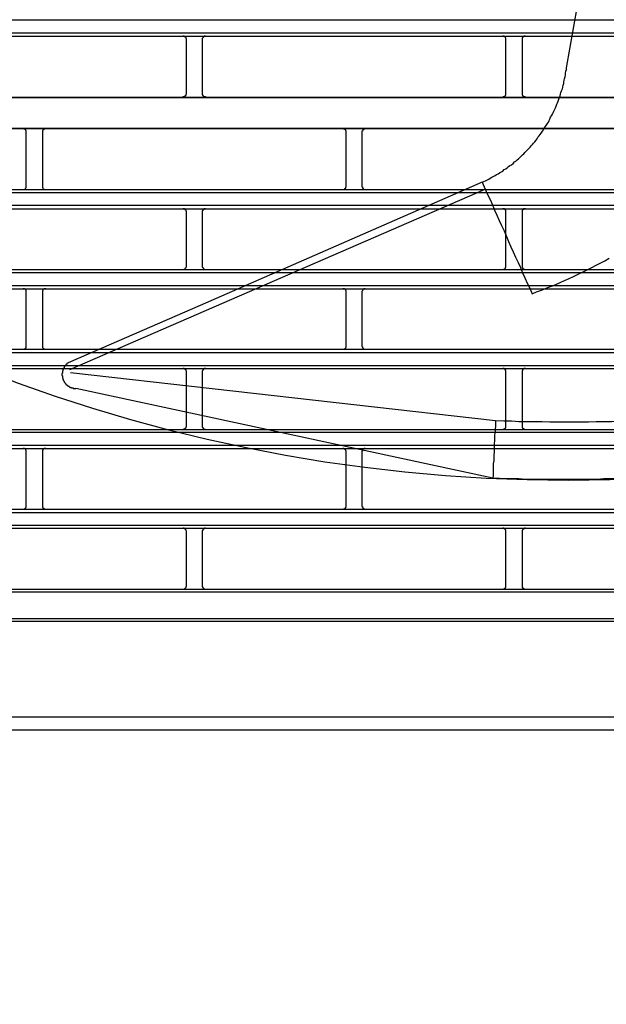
# Model space of a CAD drawing. Header units: millimetres. Extents: x 39871 to 53385, y 51832 to 57813.
# Tile 52 of 88: x 48523 to 48560, y 52623 to 52684. Entities that reach past the tile are written whole.
import ezdxf
from ezdxf import colors
from ezdxf.entities.mleader import LeaderData, LeaderLine
from ezdxf.math import Vec2, Vec3

# ---------------------------------------------------------------- set-up
doc = ezdxf.new("R2010")
doc.units = ezdxf.units.MM
doc.layers.add('AQUAREA', color=7, linetype='Continuous')
doc.layers.add('IS_KAN_OPIS', color=7, linetype='Continuous', lineweight=30)
doc.styles.add('ARIAL', font='ARIALN.TTF')

# ---------------------------------------------------------------- blocks, each defined once
blk = doc.blocks.new('SPLIT')
at = {"layer": 'AQUAREA'}
for points in [[(24601.26, -823.48), (24603.57, -810.6)], [(24308.59, -816.06), (24877.69, -816.06)], [(24308.59, -818.09), (24877.69, -818.09)], [(24308.59, -818.58), (24877.69, -818.58)], [(24542.32, -819.07), (24542.32, -819.07), (24542.32, -819), (24542.25, -818.93), (24542.25, -818.86), (24542.25, -818.79), (24542.18, -818.79), (24542.18, -818.72), (24542.1, -818.72), (24542.1, -818.65), (24542.04, -818.65), (24541.97, -818.58), (24541.9, -818.58), (24541.83, -818.58)], [(24545.25, -818.58), (24545.25, -818.58), (24545.19, -818.58), (24545.12, -818.58), (24545.05, -818.58), (24545.05, -818.65), (24544.98, -818.65), (24544.98, -818.72), (24544.9, -818.72), (24544.9, -818.79), (24544.84, -818.79), (24544.84, -818.86), (24544.77, -818.93), (24544.77, -819), (24544.77, -819.07)], [(24591.88, -819.07), (24591.88, -819.07), (24591.88, -819), (24591.88, -818.93), (24591.88, -818.86), (24591.8, -818.86), (24591.8, -818.79), (24591.8, -818.72), (24591.74, -818.72), (24591.74, -818.65), (24591.67, -818.65), (24591.6, -818.65), (24591.6, -818.58), (24591.53, -818.58), (24591.45, -818.58), (24591.39, -818.58)], [(24594.89, -818.58), (24594.89, -818.58), (24594.82, -818.58), (24594.75, -818.58), (24594.68, -818.58), (24594.68, -818.65), (24594.6, -818.65), (24594.54, -818.65), (24594.54, -818.72), (24594.47, -818.72), (24594.47, -818.79), (24594.47, -818.86), (24594.4, -818.86), (24594.4, -818.93), (24594.4, -819), (24594.4, -819.07)], [(24595.94, -858.55), (24596.64, -858.27), (24597.41, -857.99), (24598.11, -857.71), (24598.81, -857.43), (24599.51, -857.15), (24600.28, -856.8), (24600.98, -856.52), (24601.68, -856.17), (24602.38, -855.89), (24603.08, -855.54), (24603.78, -855.19), (24604.48, -854.84), (24605.18, -854.49), (24605.88, -854.14), (24606.51, -853.79), (24607.21, -853.44), (24607.91, -853.02)], [(24542.32, -827.47), (24542.32, -819.07)], [(24544.77, -819.07), (24544.77, -827.47)], [(24591.88, -827.47), (24591.88, -819.07)], [(24594.4, -819.07), (24594.4, -827.47)], [(24588.17, -841.26), (24588.45, -841.12), (24588.73, -841.05), (24588.94, -840.91), (24589.22, -840.77), (24589.43, -840.63), (24589.7, -840.49), (24589.92, -840.35), (24590.2, -840.21), (24590.4, -840.07), (24590.69, -839.93), (24590.9, -839.79), (24591.18, -839.65), (24591.39, -839.51), (24591.6, -839.3), (24591.88, -839.16), (24592.09, -839.02), (24592.3, -838.81), (24592.5, -838.67), (24592.72, -838.53), (24593, -838.32), (24593.2, -838.11), (24593.42, -837.97), (24593.63, -837.76), (24593.84, -837.62), (24594.05, -837.41), (24594.25, -837.2), (24594.47, -836.99), (24594.68, -836.85), (24594.82, -836.64), (24595.03, -836.43), (24595.24, -836.22), (24595.45, -836.01), (24595.66, -835.8), (24595.8, -835.59), (24596.01, -835.38), (24596.15, -835.17), (24596.36, -834.96), (24596.57, -834.75), (24596.71, -834.54), (24596.85, -834.26), (24597.06, -834.05), (24597.2, -833.84), (24597.34, -833.63), (24597.55, -833.35), (24597.69, -833.14), (24597.83, -832.93), (24597.97, -832.65), (24598.11, -832.44), (24598.32, -832.16), (24598.46, -831.95), (24598.6, -831.67), (24598.67, -831.46), (24598.81, -831.18), (24598.95, -830.97), (24599.09, -830.69), (24599.23, -830.48), (24599.3, -830.2), (24599.44, -829.92), (24599.58, -829.71), (24599.65, -829.43), (24599.79, -829.15), (24599.86, -828.94), (24600, -828.66), (24600.07, -828.38), (24600.21, -828.1), (24600.28, -827.82), (24600.35, -827.61), (24600.42, -827.33), (24600.49, -827.05), (24600.63, -826.77), (24600.7, -826.49), (24600.77, -826.21), (24600.84, -825.93), (24600.84, -825.65), (24600.91, -825.44), (24600.98, -825.16), (24601.05, -824.88), (24601.12, -824.6), (24601.12, -824.32), (24601.19, -824.04), (24601.26, -823.76), (24601.26, -823.48)], [(24308.59, -828.03), (24877.69, -828.03)], [(24308.59, -828.1), (24877.69, -828.1)], [(24541.83, -828.03), (24541.83, -828.03), (24541.83, -827.96), (24541.9, -827.96), (24541.97, -827.96), (24542.04, -827.96), (24542.04, -827.89), (24542.1, -827.89), (24542.18, -827.82), (24542.18, -827.75), (24542.25, -827.75), (24542.25, -827.68), (24542.25, -827.61), (24542.32, -827.61), (24542.32, -827.54), (24542.32, -827.47)], [(24544.77, -827.47), (24544.77, -827.54), (24544.77, -827.61), (24544.77, -827.68), (24544.84, -827.68), (24544.84, -827.75), (24544.84, -827.82), (24544.9, -827.82), (24544.9, -827.89), (24544.98, -827.89), (24545.05, -827.96), (24545.12, -827.96), (24545.19, -827.96), (24545.25, -827.96), (24545.25, -828.03)], [(24591.39, -828.03), (24591.39, -828.03), (24591.45, -827.96), (24591.53, -827.96), (24591.6, -827.96), (24591.67, -827.96), (24591.67, -827.89), (24591.74, -827.89), (24591.74, -827.82), (24591.8, -827.82), (24591.8, -827.75), (24591.88, -827.75), (24591.88, -827.68), (24591.88, -827.61), (24591.88, -827.54), (24591.88, -827.47)], [(24594.4, -827.47), (24594.4, -827.54), (24594.4, -827.61), (24594.4, -827.68), (24594.4, -827.75), (24594.47, -827.75), (24594.47, -827.82), (24594.54, -827.82), (24594.54, -827.89), (24594.6, -827.89), (24594.6, -827.96), (24594.68, -827.96), (24594.75, -827.96), (24594.82, -827.96), (24594.89, -828.03)], [(24308.59, -832.86), (24877.69, -832.86)], [(24308.59, -832.93), (24877.69, -832.93)], [(24517.47, -833.42), (24517.47, -833.42), (24517.47, -833.35), (24517.47, -833.28), (24517.47, -833.21), (24517.4, -833.21), (24517.4, -833.14), (24517.33, -833.14), (24517.33, -833.07), (24517.25, -833.07), (24517.25, -833), (24517.19, -833), (24517.12, -833), (24517.05, -832.93), (24516.98, -832.93)], [(24517.47, -841.89), (24517.47, -833.42)], [(24520.48, -832.93), (24520.48, -832.93), (24520.4, -832.93), (24520.34, -833), (24520.27, -833), (24520.2, -833), (24520.2, -833.07), (24520.13, -833.07), (24520.13, -833.14), (24520.05, -833.14), (24520.05, -833.21), (24519.99, -833.21), (24519.99, -833.28), (24519.99, -833.35), (24519.99, -833.42)], [(24519.99, -833.42), (24519.99, -841.89)], [(24567.1, -833.42), (24567.1, -833.42), (24567.1, -833.35), (24567.1, -833.28), (24567.03, -833.28), (24567.03, -833.21), (24567.03, -833.14), (24566.95, -833.14), (24566.95, -833.07), (24566.89, -833.07), (24566.89, -833), (24566.82, -833), (24566.75, -833), (24566.68, -833), (24566.68, -832.93), (24566.6, -832.93)], [(24567.1, -841.89), (24567.1, -833.42)], [(24570.04, -832.93), (24570.04, -832.93), (24569.97, -832.93), (24569.97, -833), (24569.9, -833), (24569.83, -833), (24569.83, -833.07), (24569.75, -833.07), (24569.69, -833.07), (24569.69, -833.14), (24569.69, -833.21), (24569.62, -833.21), (24569.62, -833.28), (24569.62, -833.35), (24569.55, -833.35), (24569.55, -833.42)], [(24569.55, -833.42), (24569.55, -841.89)], [(24588.17, -841.26), (24544.42, -860.37)], [(24588.17, -841.26), (24588.65, -842.31)], [(24308.59, -842.38), (24877.69, -842.38)], [(24308.59, -842.87), (24877.69, -842.87)], [(24516.98, -842.38), (24516.98, -842.38), (24517.05, -842.38), (24517.12, -842.38), (24517.19, -842.38), (24517.19, -842.31), (24517.25, -842.31), (24517.33, -842.31), (24517.33, -842.24), (24517.4, -842.24), (24517.4, -842.17), (24517.4, -842.1), (24517.47, -842.1), (24517.47, -842.03), (24517.47, -841.96), (24517.47, -841.89)], [(24519.99, -841.89), (24519.99, -841.89), (24519.99, -841.96), (24519.99, -842.03), (24519.99, -842.1), (24520.05, -842.1), (24520.05, -842.17), (24520.05, -842.24), (24520.13, -842.24), (24520.2, -842.31), (24520.27, -842.31), (24520.27, -842.38), (24520.34, -842.38), (24520.4, -842.38), (24520.48, -842.38)], [(24524.25, -870.31), (24588.65, -842.31)], [(24566.6, -842.38), (24566.6, -842.38), (24566.68, -842.38), (24566.75, -842.38), (24566.82, -842.38), (24566.82, -842.31), (24566.89, -842.31), (24566.89, -842.24), (24566.95, -842.24), (24566.95, -842.17), (24567.03, -842.17), (24567.03, -842.1), (24567.03, -842.03), (24567.1, -842.03), (24567.1, -841.96), (24567.1, -841.89)], [(24569.55, -841.89), (24569.55, -841.89), (24569.55, -841.96), (24569.62, -841.96), (24569.62, -842.03), (24569.62, -842.1), (24569.62, -842.17), (24569.69, -842.17), (24569.69, -842.24), (24569.75, -842.24), (24569.75, -842.31), (24569.83, -842.31), (24569.9, -842.31), (24569.9, -842.38), (24569.97, -842.38), (24570.04, -842.38)], [(24588.65, -842.31), (24589, -843.15), (24589.43, -843.92), (24589.78, -844.76), (24590.13, -845.6), (24590.48, -846.37), (24590.83, -847.21), (24591.18, -847.98), (24591.6, -848.82), (24591.95, -849.66), (24592.3, -850.43), (24592.65, -851.27), (24593, -852.04), (24593.35, -852.88), (24593.77, -853.72), (24594.12, -854.49), (24594.47, -855.33), (24594.82, -856.1), (24595.17, -856.94), (24595.59, -857.71), (24595.94, -858.55)], [(24308.59, -844.83), (24877.69, -844.83)], [(24308.59, -845.39), (24877.69, -845.39)], [(24542.32, -845.88), (24542.32, -845.81), (24542.32, -845.74), (24542.25, -845.74), (24542.25, -845.67), (24542.25, -845.6), (24542.18, -845.6), (24542.18, -845.53), (24542.1, -845.53), (24542.1, -845.46), (24542.04, -845.46), (24542.04, -845.39), (24541.97, -845.39), (24541.9, -845.39), (24541.83, -845.39)], [(24542.32, -854.28), (24542.32, -845.88)], [(24545.25, -845.39), (24545.25, -845.39), (24545.19, -845.39), (24545.12, -845.39), (24545.05, -845.39), (24545.05, -845.46), (24544.98, -845.46), (24544.9, -845.46), (24544.9, -845.53), (24544.84, -845.53), (24544.84, -845.6), (24544.84, -845.67), (24544.77, -845.67), (24544.77, -845.74), (24544.77, -845.81), (24544.77, -845.88)], [(24544.77, -845.88), (24544.77, -854.28)], [(24591.88, -845.88), (24591.88, -845.81), (24591.88, -845.74), (24591.88, -845.67), (24591.88, -845.6), (24591.8, -845.6), (24591.8, -845.53), (24591.74, -845.53), (24591.74, -845.46), (24591.67, -845.46), (24591.67, -845.39), (24591.6, -845.39), (24591.53, -845.39), (24591.45, -845.39), (24591.39, -845.39)], [(24591.88, -854.28), (24591.88, -845.88)], [(24594.89, -845.39), (24594.89, -845.39), (24594.82, -845.39), (24594.75, -845.39), (24594.68, -845.39), (24594.6, -845.39), (24594.6, -845.46), (24594.54, -845.46), (24594.54, -845.53), (24594.47, -845.53), (24594.47, -845.6), (24594.4, -845.6), (24594.4, -845.67), (24594.4, -845.74), (24594.4, -845.81), (24594.4, -845.88)], [(24594.4, -845.88), (24594.4, -854.28)], [(24308.59, -854.77), (24877.69, -854.77)], [(24308.59, -855.26), (24877.69, -855.26)], [(24541.83, -854.77), (24541.83, -854.77), (24541.9, -854.77), (24541.97, -854.77), (24542.04, -854.77), (24542.04, -854.7), (24542.1, -854.7), (24542.1, -854.63), (24542.18, -854.63), (24542.18, -854.56), (24542.25, -854.56), (24542.25, -854.49), (24542.25, -854.42), (24542.32, -854.35), (24542.32, -854.28)], [(24544.77, -854.28), (24544.77, -854.28), (24544.77, -854.35), (24544.77, -854.42), (24544.84, -854.49), (24544.84, -854.56), (24544.9, -854.56), (24544.9, -854.63), (24544.98, -854.63), (24544.98, -854.7), (24545.05, -854.7), (24545.05, -854.77), (24545.12, -854.77), (24545.19, -854.77), (24545.25, -854.77)], [(24591.39, -854.77), (24591.39, -854.77), (24591.45, -854.77), (24591.53, -854.77), (24591.6, -854.77), (24591.6, -854.7), (24591.67, -854.7), (24591.74, -854.7), (24591.74, -854.63), (24591.8, -854.63), (24591.8, -854.56), (24591.8, -854.49), (24591.88, -854.49), (24591.88, -854.42), (24591.88, -854.35), (24591.88, -854.28)], [(24594.4, -854.28), (24594.4, -854.28), (24594.4, -854.35), (24594.4, -854.42), (24594.4, -854.49), (24594.47, -854.49), (24594.47, -854.56), (24594.47, -854.63), (24594.54, -854.63), (24594.54, -854.7), (24594.6, -854.7), (24594.68, -854.7), (24594.68, -854.77), (24594.75, -854.77), (24594.82, -854.77), (24594.89, -854.77)], [(24308.59, -857.29), (24877.69, -857.29)], [(24308.59, -857.78), (24877.69, -857.78)], [(24517.47, -858.27), (24517.47, -858.27), (24517.47, -858.2), (24517.47, -858.13), (24517.47, -858.06), (24517.4, -857.99), (24517.4, -857.92), (24517.33, -857.92), (24517.33, -857.85), (24517.25, -857.85), (24517.19, -857.85), (24517.19, -857.78), (24517.12, -857.78), (24517.05, -857.78), (24516.98, -857.78)], [(24517.47, -866.67), (24517.47, -858.27)], [(24520.48, -857.78), (24520.48, -857.78), (24520.4, -857.78), (24520.34, -857.78), (24520.27, -857.78), (24520.27, -857.85), (24520.2, -857.85), (24520.13, -857.85), (24520.13, -857.92), (24520.05, -857.92), (24520.05, -857.99), (24520.05, -858.06), (24519.99, -858.06), (24519.99, -858.13), (24519.99, -858.2), (24519.99, -858.27)], [(24519.99, -858.27), (24519.99, -866.67)], [(24567.1, -858.27), (24567.1, -858.27), (24567.1, -858.2), (24567.1, -858.13), (24567.1, -858.06), (24567.03, -858.06), (24567.03, -857.99), (24567.03, -857.92), (24566.95, -857.92), (24566.89, -857.85), (24566.82, -857.85), (24566.82, -857.78), (24566.75, -857.78), (24566.68, -857.78), (24566.6, -857.78)], [(24567.1, -866.67), (24567.1, -858.27)], [(24570.04, -857.78), (24570.04, -857.78), (24569.97, -857.78), (24569.9, -857.78), (24569.83, -857.78), (24569.83, -857.85), (24569.75, -857.85), (24569.75, -857.92), (24569.69, -857.92), (24569.69, -857.99), (24569.62, -857.99), (24569.62, -858.06), (24569.62, -858.13), (24569.55, -858.2), (24569.55, -858.27)], [(24569.55, -858.27), (24569.55, -866.67)], [(24544.42, -860.37), (24523.98, -869.26)], [(24308.59, -867.16), (24877.69, -867.16)], [(24308.59, -867.65), (24877.69, -867.65)], [(24516.98, -867.16), (24516.98, -867.16), (24517.05, -867.16), (24517.12, -867.16), (24517.19, -867.16), (24517.25, -867.09), (24517.33, -867.09), (24517.33, -867.02), (24517.4, -867.02), (24517.4, -866.95), (24517.47, -866.95), (24517.47, -866.88), (24517.47, -866.81), (24517.47, -866.74), (24517.47, -866.67)], [(24519.99, -866.67), (24519.99, -866.67), (24519.99, -866.74), (24519.99, -866.81), (24519.99, -866.88), (24520.05, -866.95), (24520.05, -867.02), (24520.13, -867.02), (24520.13, -867.09), (24520.2, -867.09), (24520.27, -867.16), (24520.34, -867.16), (24520.4, -867.16), (24520.48, -867.16)], [(24566.6, -867.16), (24566.6, -867.16), (24566.68, -867.16), (24566.75, -867.16), (24566.82, -867.16), (24566.82, -867.09), (24566.89, -867.09), (24566.95, -867.09), (24566.95, -867.02), (24567.03, -867.02), (24567.03, -866.95), (24567.03, -866.88), (24567.1, -866.88), (24567.1, -866.81), (24567.1, -866.74), (24567.1, -866.67)], [(24569.55, -866.67), (24569.55, -866.67), (24569.55, -866.74), (24569.62, -866.81), (24569.62, -866.88), (24569.62, -866.95), (24569.69, -866.95), (24569.69, -867.02), (24569.75, -867.02), (24569.75, -867.09), (24569.83, -867.09), (24569.83, -867.16), (24569.9, -867.16), (24569.97, -867.16), (24570.04, -867.16)], [(24523.98, -869.26), (24523.9, -869.33), (24523.84, -869.33), (24523.84, -869.4), (24523.77, -869.4), (24523.77, -869.47), (24523.7, -869.47), (24523.7, -869.54), (24523.63, -869.54), (24523.63, -869.61), (24523.55, -869.68), (24523.55, -869.75), (24523.49, -869.75), (24523.49, -869.82), (24523.42, -869.82), (24523.42, -869.89), (24523.35, -869.96), (24523.35, -870.03), (24523.28, -870.03), (24523.28, -870.1), (24523.28, -870.17), (24523.2, -870.17), (24523.2, -870.24), (24523.2, -870.31), (24523.14, -870.38), (24523.14, -870.45), (24523.14, -870.52), (24523.07, -870.52), (24523.07, -870.59)], [(24523.98, -869.26), (24523.98, -869.26)], [(24308.59, -869.68), (24877.69, -869.68)], [(24308.59, -870.17), (24877.69, -870.17)], [(24523.07, -870.59), (24523.07, -870.59), (24523.07, -870.66), (24523.07, -870.73), (24523.07, -870.8), (24523.07, -870.87), (24523, -870.94), (24523, -871.01), (24523, -871.08), (24523, -871.15), (24523, -871.22), (24523.07, -871.29), (24523.07, -871.36), (24523.07, -871.43), (24523.07, -871.5), (24523.07, -871.57), (24523.07, -871.64), (24523.14, -871.64), (24523.14, -871.71), (24523.14, -871.78), (24523.14, -871.85), (24523.2, -871.85), (24523.2, -871.92), (24523.2, -871.99), (24523.28, -872.06), (24523.28, -872.13), (24523.35, -872.2), (24523.35, -872.27), (24523.42, -872.27), (24523.42, -872.34), (24523.49, -872.41), (24523.49, -872.48), (24523.55, -872.48), (24523.55, -872.55), (24523.63, -872.55), (24523.63, -872.62), (24523.7, -872.62), (24523.7, -872.69), (24523.77, -872.69), (24523.77, -872.76), (24523.84, -872.76), (24523.84, -872.83), (24523.9, -872.83), (24523.98, -872.9), (24524.05, -872.9), (24524.12, -872.97), (24524.19, -873.04), (24524.25, -873.04), (24524.33, -873.04), (24524.33, -873.11), (24524.4, -873.11), (24524.47, -873.11), (24524.47, -873.18), (24524.54, -873.18), (24524.6, -873.18), (24524.68, -873.18), (24524.75, -873.18), (24524.75, -873.25), (24524.82, -873.25), (24524.89, -873.25), (24524.95, -873.25), (24525.03, -873.25), (24525.1, -873.25), (24525.17, -873.25)], [(24524.33, -870.8), (24590.27, -878.22)], [(24542.32, -870.66), (24542.32, -870.66), (24542.32, -870.59), (24542.25, -870.52), (24542.25, -870.45), (24542.25, -870.38), (24542.18, -870.38), (24542.18, -870.31), (24542.1, -870.31), (24542.1, -870.24), (24542.04, -870.24), (24541.97, -870.17), (24541.9, -870.17), (24541.83, -870.17)], [(24542.32, -879.06), (24542.32, -870.66)], [(24545.25, -870.17), (24545.25, -870.17), (24545.19, -870.17), (24545.12, -870.17), (24545.05, -870.17), (24545.05, -870.24), (24544.98, -870.24), (24544.98, -870.31), (24544.9, -870.31), (24544.9, -870.38), (24544.84, -870.38), (24544.84, -870.45), (24544.77, -870.52), (24544.77, -870.59), (24544.77, -870.66)], [(24544.77, -870.66), (24544.77, -879.06)], [(24591.88, -870.66), (24591.88, -870.66), (24591.88, -870.59), (24591.88, -870.52), (24591.88, -870.45), (24591.8, -870.45), (24591.8, -870.38), (24591.8, -870.31), (24591.74, -870.31), (24591.74, -870.24), (24591.67, -870.24), (24591.6, -870.24), (24591.6, -870.17), (24591.53, -870.17), (24591.45, -870.17), (24591.39, -870.17)], [(24591.88, -879.06), (24591.88, -870.66)], [(24594.89, -870.17), (24594.89, -870.17), (24594.82, -870.17), (24594.75, -870.17), (24594.68, -870.17), (24594.68, -870.24), (24594.6, -870.24), (24594.54, -870.24), (24594.54, -870.31), (24594.47, -870.31), (24594.47, -870.38), (24594.47, -870.45), (24594.4, -870.45), (24594.4, -870.52), (24594.4, -870.59), (24594.4, -870.66)], [(24594.4, -870.66), (24594.4, -879.06)], [(24589.85, -887.18), (24525.17, -873.25)], [(24590.27, -878.22), (24590.27, -878.64), (24590.27, -879.13), (24590.2, -879.55), (24590.2, -880.04), (24590.13, -880.46), (24590.13, -880.88), (24590.13, -881.37), (24590.05, -881.79), (24590.05, -882.21), (24590.05, -882.7), (24590.05, -883.12), (24589.99, -883.61), (24589.99, -884.03), (24589.99, -884.45), (24589.92, -884.94), (24589.92, -885.36), (24589.92, -885.78), (24589.92, -886.27), (24589.92, -886.69), (24589.85, -887.18)], [(24590.27, -878.22), (24591.53, -878.29), (24592.72, -878.29), (24593.9, -878.36), (24595.1, -878.36), (24596.29, -878.36), (24597.48, -878.36), (24598.67, -878.43), (24599.86, -878.43), (24601.12, -878.43), (24602.31, -878.43), (24603.5, -878.43), (24604.69, -878.43), (24605.88, -878.36), (24607.07, -878.36), (24608.26, -878.36), (24609.52, -878.29), (24610.71, -878.29), (24611.9, -878.22), (24613.09, -878.22), (24614.28, -878.15)], [(24308.59, -879.62), (24877.69, -879.62)], [(24308.59, -880.04), (24877.69, -880.04)], [(24541.83, -879.62), (24541.83, -879.62), (24541.83, -879.55), (24541.9, -879.55), (24541.97, -879.55), (24542.04, -879.55), (24542.04, -879.48), (24542.1, -879.48), (24542.18, -879.41), (24542.18, -879.34), (24542.25, -879.34), (24542.25, -879.27), (24542.25, -879.2), (24542.32, -879.2), (24542.32, -879.13), (24542.32, -879.06)], [(24544.77, -879.06), (24544.77, -879.13), (24544.77, -879.2), (24544.77, -879.27), (24544.84, -879.27), (24544.84, -879.34), (24544.84, -879.41), (24544.9, -879.41), (24544.9, -879.48), (24544.98, -879.48), (24545.05, -879.55), (24545.12, -879.55), (24545.19, -879.55), (24545.25, -879.55), (24545.25, -879.62)], [(24591.39, -879.62), (24591.39, -879.62), (24591.45, -879.62), (24591.45, -879.55), (24591.53, -879.55), (24591.6, -879.55), (24591.67, -879.55), (24591.67, -879.48), (24591.74, -879.48), (24591.74, -879.41), (24591.8, -879.41), (24591.8, -879.34), (24591.88, -879.34), (24591.88, -879.27), (24591.88, -879.2), (24591.88, -879.13), (24591.88, -879.06)], [(24594.4, -879.06), (24594.4, -879.13), (24594.4, -879.2), (24594.4, -879.27), (24594.4, -879.34), (24594.47, -879.34), (24594.47, -879.41), (24594.54, -879.41), (24594.54, -879.48), (24594.6, -879.48), (24594.6, -879.55), (24594.68, -879.55), (24594.75, -879.55), (24594.82, -879.55), (24594.82, -879.62), (24594.89, -879.62)], [(24308.59, -882.07), (24877.69, -882.07)], [(24308.59, -882.56), (24877.69, -882.56)], [(24517.47, -883.05), (24517.47, -883.05), (24517.47, -882.98), (24517.47, -882.91), (24517.47, -882.84), (24517.4, -882.84), (24517.4, -882.77), (24517.4, -882.7), (24517.33, -882.7), (24517.33, -882.63), (24517.25, -882.63), (24517.19, -882.63), (24517.19, -882.56), (24517.12, -882.56), (24517.05, -882.56), (24516.98, -882.56)], [(24517.47, -883.05), (24517.47, -883.05), (24517.47, -882.98), (24517.47, -882.91), (24517.47, -882.84), (24517.4, -882.84), (24517.4, -882.77), (24517.4, -882.7), (24517.33, -882.7), (24517.33, -882.63), (24517.25, -882.63), (24517.19, -882.63), (24517.19, -882.56), (24517.12, -882.56), (24517.05, -882.56), (24516.98, -882.56)], [(24517.47, -891.52), (24517.47, -883.05)], [(24517.47, -891.52), (24517.47, -883.05)], [(24520.48, -882.56), (24520.48, -882.56), (24520.4, -882.56), (24520.34, -882.56), (24520.27, -882.56), (24520.27, -882.63), (24520.2, -882.63), (24520.13, -882.7), (24520.05, -882.77), (24520.05, -882.84), (24519.99, -882.84), (24519.99, -882.91), (24519.99, -882.98), (24519.99, -883.05)], [(24520.48, -882.56), (24520.48, -882.56), (24520.4, -882.56), (24520.34, -882.56), (24520.27, -882.56), (24520.27, -882.63), (24520.2, -882.63), (24520.13, -882.7), (24520.05, -882.77), (24520.05, -882.84), (24519.99, -882.84), (24519.99, -882.91), (24519.99, -882.98), (24519.99, -883.05)], [(24519.99, -883.05), (24519.99, -891.52)], [(24519.99, -883.05), (24519.99, -891.52)], [(24567.1, -883.05), (24567.1, -883.05), (24567.1, -882.98), (24567.1, -882.91), (24567.03, -882.91), (24567.03, -882.84), (24567.03, -882.77), (24566.95, -882.77), (24566.95, -882.7), (24566.89, -882.7), (24566.89, -882.63), (24566.82, -882.63), (24566.75, -882.56), (24566.68, -882.56), (24566.6, -882.56)], [(24567.1, -883.05), (24567.1, -883.05), (24567.1, -882.98), (24567.1, -882.91), (24567.03, -882.91), (24567.03, -882.84), (24567.03, -882.77), (24566.95, -882.77), (24566.95, -882.7), (24566.89, -882.7), (24566.89, -882.63), (24566.82, -882.63), (24566.75, -882.56), (24566.68, -882.56), (24566.6, -882.56)], [(24567.1, -891.52), (24567.1, -883.05)], [(24567.1, -891.52), (24567.1, -883.05)], [(24570.04, -882.56), (24570.04, -882.56), (24569.97, -882.56), (24569.9, -882.56), (24569.9, -882.63), (24569.83, -882.63), (24569.75, -882.63), (24569.75, -882.7), (24569.69, -882.7), (24569.69, -882.77), (24569.62, -882.77), (24569.62, -882.84), (24569.62, -882.91), (24569.62, -882.98), (24569.55, -882.98), (24569.55, -883.05)], [(24570.04, -882.56), (24570.04, -882.56), (24569.97, -882.56), (24569.9, -882.56), (24569.9, -882.63), (24569.83, -882.63), (24569.75, -882.63), (24569.75, -882.7), (24569.69, -882.7), (24569.69, -882.77), (24569.62, -882.77), (24569.62, -882.84), (24569.62, -882.91), (24569.62, -882.98), (24569.55, -882.98), (24569.55, -883.05)], [(24569.55, -883.05), (24569.55, -891.52)], [(24569.55, -883.05), (24569.55, -891.52)], [(24589.85, -887.18), (24590.9, -887.18), (24591.88, -887.25), (24592.93, -887.25), (24593.9, -887.25), (24594.89, -887.32), (24595.94, -887.32), (24596.92, -887.32), (24597.97, -887.32), (24598.95, -887.32), (24600, -887.32), (24600.98, -887.32), (24601.96, -887.32), (24603.01, -887.32), (24603.99, -887.32), (24605.04, -887.32), (24606.02, -887.32), (24607.07, -887.25), (24608.05, -887.25), (24609.03, -887.25), (24610.08, -887.18)], [(24343.87, -892.01), (24842.41, -892.01)], [(24343.87, -892.01), (24842.41, -892.01)], [(24516.98, -892.01), (24516.98, -892.01), (24517.05, -892.01), (24517.12, -892.01), (24517.12, -891.94), (24517.19, -891.94), (24517.25, -891.94), (24517.25, -891.87), (24517.33, -891.87), (24517.33, -891.8), (24517.4, -891.8), (24517.4, -891.73), (24517.47, -891.73), (24517.47, -891.66), (24517.47, -891.59), (24517.47, -891.52)], [(24516.98, -892.01), (24516.98, -892.01), (24517.05, -892.01), (24517.12, -892.01), (24517.12, -891.94), (24517.19, -891.94), (24517.25, -891.94), (24517.25, -891.87), (24517.33, -891.87), (24517.33, -891.8), (24517.4, -891.8), (24517.4, -891.73), (24517.47, -891.73), (24517.47, -891.66), (24517.47, -891.59), (24517.47, -891.52)], [(24519.99, -891.52), (24519.99, -891.52), (24519.99, -891.59), (24519.99, -891.66), (24519.99, -891.73), (24520.05, -891.73), (24520.05, -891.8), (24520.13, -891.8), (24520.13, -891.87), (24520.2, -891.87), (24520.2, -891.94), (24520.27, -891.94), (24520.34, -891.94), (24520.34, -892.01), (24520.4, -892.01), (24520.48, -892.01)], [(24519.99, -891.52), (24519.99, -891.52), (24519.99, -891.59), (24519.99, -891.66), (24519.99, -891.73), (24520.05, -891.73), (24520.05, -891.8), (24520.13, -891.8), (24520.13, -891.87), (24520.2, -891.87), (24520.2, -891.94), (24520.27, -891.94), (24520.34, -891.94), (24520.34, -892.01), (24520.4, -892.01), (24520.48, -892.01)], [(24566.6, -892.01), (24566.6, -892.01), (24566.68, -892.01), (24566.68, -891.94), (24566.75, -891.94), (24566.82, -891.94), (24566.89, -891.94), (24566.89, -891.87), (24566.95, -891.87), (24566.95, -891.8), (24567.03, -891.8), (24567.03, -891.73), (24567.03, -891.66), (24567.1, -891.66), (24567.1, -891.59), (24567.1, -891.52)], [(24566.6, -892.01), (24566.6, -892.01), (24566.68, -892.01), (24566.68, -891.94), (24566.75, -891.94), (24566.82, -891.94), (24566.89, -891.94), (24566.89, -891.87), (24566.95, -891.87), (24566.95, -891.8), (24567.03, -891.8), (24567.03, -891.73), (24567.03, -891.66), (24567.1, -891.66), (24567.1, -891.59), (24567.1, -891.52)], [(24569.55, -891.52), (24569.55, -891.52), (24569.55, -891.59), (24569.62, -891.59), (24569.62, -891.66), (24569.62, -891.73), (24569.69, -891.73), (24569.69, -891.8), (24569.69, -891.87), (24569.75, -891.87), (24569.83, -891.87), (24569.83, -891.94), (24569.9, -891.94), (24569.97, -891.94), (24569.97, -892.01), (24570.04, -892.01)], [(24569.55, -891.52), (24569.55, -891.52), (24569.55, -891.59), (24569.62, -891.59), (24569.62, -891.66), (24569.62, -891.73), (24569.69, -891.73), (24569.69, -891.8), (24569.69, -891.87), (24569.75, -891.87), (24569.83, -891.87), (24569.83, -891.94), (24569.9, -891.94), (24569.97, -891.94), (24569.97, -892.01), (24570.04, -892.01)], [(24343.87, -892.5), (24842.41, -892.5)], [(24343.87, -894.46), (24842.41, -894.46)], [(24343.87, -894.95), (24842.41, -894.95)], [(24343.87, -894.95), (24842.41, -894.95)], [(24542.32, -895.44), (24542.32, -895.44), (24542.32, -895.37), (24542.25, -895.37), (24542.25, -895.3), (24542.25, -895.23), (24542.18, -895.16), (24542.18, -895.09), (24542.1, -895.09), (24542.1, -895.02), (24542.04, -895.02), (24541.97, -895.02), (24541.97, -894.95), (24541.9, -894.95), (24541.83, -894.95)], [(24542.32, -895.44), (24542.32, -895.44), (24542.32, -895.37), (24542.25, -895.37), (24542.25, -895.3), (24542.25, -895.23), (24542.18, -895.16), (24542.18, -895.09), (24542.1, -895.09), (24542.1, -895.02), (24542.04, -895.02), (24541.97, -895.02), (24541.97, -894.95), (24541.9, -894.95), (24541.83, -894.95)], [(24545.25, -894.95), (24545.25, -894.95), (24545.19, -894.95), (24545.12, -894.95), (24545.12, -895.02), (24545.05, -895.02), (24544.98, -895.02), (24544.98, -895.09), (24544.9, -895.09), (24544.9, -895.16), (24544.84, -895.16), (24544.84, -895.23), (24544.84, -895.3), (24544.77, -895.3), (24544.77, -895.37), (24544.77, -895.44)], [(24545.25, -894.95), (24545.25, -894.95), (24545.19, -894.95), (24545.12, -894.95), (24545.12, -895.02), (24545.05, -895.02), (24544.98, -895.02), (24544.98, -895.09), (24544.9, -895.09), (24544.9, -895.16), (24544.84, -895.16), (24544.84, -895.23), (24544.84, -895.3), (24544.77, -895.3), (24544.77, -895.37), (24544.77, -895.44)], [(24591.88, -895.44), (24591.88, -895.44), (24591.88, -895.37), (24591.88, -895.3), (24591.88, -895.23), (24591.8, -895.23), (24591.8, -895.16), (24591.74, -895.16), (24591.74, -895.09), (24591.67, -895.09), (24591.67, -895.02), (24591.6, -895.02), (24591.53, -895.02), (24591.53, -894.95), (24591.45, -894.95), (24591.39, -894.95)], [(24591.88, -895.44), (24591.88, -895.44), (24591.88, -895.37), (24591.88, -895.3), (24591.88, -895.23), (24591.8, -895.23), (24591.8, -895.16), (24591.74, -895.16), (24591.74, -895.09), (24591.67, -895.09), (24591.67, -895.02), (24591.6, -895.02), (24591.53, -895.02), (24591.53, -894.95), (24591.45, -894.95), (24591.39, -894.95)], [(24594.89, -894.95), (24594.89, -894.95), (24594.82, -894.95), (24594.75, -894.95), (24594.75, -895.02), (24594.68, -895.02), (24594.6, -895.02), (24594.6, -895.09), (24594.54, -895.09), (24594.54, -895.16), (24594.47, -895.16), (24594.47, -895.23), (24594.4, -895.23), (24594.4, -895.3), (24594.4, -895.37), (24594.4, -895.44)], [(24594.89, -894.95), (24594.89, -894.95), (24594.82, -894.95), (24594.75, -894.95), (24594.75, -895.02), (24594.68, -895.02), (24594.6, -895.02), (24594.6, -895.09), (24594.54, -895.09), (24594.54, -895.16), (24594.47, -895.16), (24594.47, -895.23), (24594.4, -895.23), (24594.4, -895.3), (24594.4, -895.37), (24594.4, -895.44)], [(24542.32, -903.91), (24542.32, -895.44)], [(24542.32, -903.91), (24542.32, -895.44)], [(24544.77, -895.44), (24544.77, -903.91)], [(24544.77, -895.44), (24544.77, -903.91)], [(24591.88, -903.91), (24591.88, -895.44)], [(24591.88, -903.91), (24591.88, -895.44)], [(24594.4, -895.44), (24594.4, -903.91)], [(24594.4, -895.44), (24594.4, -903.91)], [(24308.59, -904.4), (24877.69, -904.4)], [(24541.83, -904.4), (24541.83, -904.4), (24541.9, -904.4), (24541.97, -904.4), (24541.97, -904.33), (24542.04, -904.33), (24542.1, -904.33), (24542.1, -904.26), (24542.18, -904.26), (24542.18, -904.19), (24542.25, -904.12), (24542.25, -904.05), (24542.25, -903.98), (24542.32, -903.98), (24542.32, -903.91)], [(24541.83, -904.4), (24541.83, -904.4), (24541.9, -904.4), (24541.97, -904.4), (24541.97, -904.33), (24542.04, -904.33), (24542.1, -904.33), (24542.1, -904.26), (24542.18, -904.26), (24542.18, -904.19), (24542.25, -904.12), (24542.25, -904.05), (24542.25, -903.98), (24542.32, -903.98), (24542.32, -903.91)], [(24544.77, -903.91), (24544.77, -903.91), (24544.77, -903.98), (24544.77, -904.05), (24544.84, -904.05), (24544.84, -904.12), (24544.84, -904.19), (24544.9, -904.19), (24544.9, -904.26), (24544.98, -904.26), (24544.98, -904.33), (24545.05, -904.33), (24545.12, -904.33), (24545.12, -904.4), (24545.19, -904.4), (24545.25, -904.4)], [(24544.77, -903.91), (24544.77, -903.91), (24544.77, -903.98), (24544.77, -904.05), (24544.84, -904.05), (24544.84, -904.12), (24544.84, -904.19), (24544.9, -904.19), (24544.9, -904.26), (24544.98, -904.26), (24544.98, -904.33), (24545.05, -904.33), (24545.12, -904.33), (24545.12, -904.4), (24545.19, -904.4), (24545.25, -904.4)], [(24591.39, -904.4), (24591.39, -904.4), (24591.45, -904.4), (24591.53, -904.4), (24591.53, -904.33), (24591.6, -904.33), (24591.67, -904.33), (24591.67, -904.26), (24591.74, -904.26), (24591.74, -904.19), (24591.8, -904.19), (24591.8, -904.12), (24591.88, -904.12), (24591.88, -904.05), (24591.88, -903.98), (24591.88, -903.91)], [(24591.39, -904.4), (24591.39, -904.4), (24591.45, -904.4), (24591.53, -904.4), (24591.53, -904.33), (24591.6, -904.33), (24591.67, -904.33), (24591.67, -904.26), (24591.74, -904.26), (24591.74, -904.19), (24591.8, -904.19), (24591.8, -904.12), (24591.88, -904.12), (24591.88, -904.05), (24591.88, -903.98), (24591.88, -903.91)], [(24594.4, -903.91), (24594.4, -903.91), (24594.4, -903.98), (24594.4, -904.05), (24594.4, -904.12), (24594.47, -904.12), (24594.47, -904.19), (24594.54, -904.19), (24594.54, -904.26), (24594.6, -904.26), (24594.6, -904.33), (24594.68, -904.33), (24594.75, -904.33), (24594.75, -904.4), (24594.82, -904.4), (24594.89, -904.4)], [(24594.4, -903.91), (24594.4, -903.91), (24594.4, -903.98), (24594.4, -904.05), (24594.4, -904.12), (24594.47, -904.12), (24594.47, -904.19), (24594.54, -904.19), (24594.54, -904.26), (24594.6, -904.26), (24594.6, -904.33), (24594.68, -904.33), (24594.75, -904.33), (24594.75, -904.4), (24594.82, -904.4), (24594.89, -904.4)], [(24308.59, -904.82), (24877.69, -904.82)], [(24308.59, -908.95), (24877.69, -908.95)], [(24308.59, -909.37), (24877.69, -909.37)], [(24316, -924.21), (24870.27, -924.21)], [(24316.35, -926.24), (24869.92, -926.24)]]:
    blk.add_lwpolyline(points, dxfattribs=at)
blk.add_open_spline([(24849.6, -639.5), (24849.6, -502.51), (24738.55, -391.46), (24601.57, -391.46), (24464.58, -391.46), (24353.54, -502.51), (24353.54, -639.5), (24353.54, -776.48), (24464.58, -887.53), (24601.57, -887.53), (24738.55, -887.53), (24849.6, -776.48), (24849.6, -639.5)], degree=3, knots=[0, 0, 0, 0, 1, 1, 1, 2, 2, 2, 3, 3, 3, 4, 4, 4, 4], dxfattribs=at)
blk = doc.blocks.new('_None')

msp = doc.modelspace()

# ---------------------------------------------------------------- block references
at = {"lineweight": 13, "xscale": 0.4, "yscale": 0.4, "zscale": 0.4}
msp.add_blockref('SPLIT', (38716.626, 53010.774), dxfattribs=at)

# ---------------------------------------------------------------- leaders
at = {"layer": 'IS_KAN_OPIS', "color": 212}
ml = msp.add_multileader_mtext('Standard', dxfattribs=at)
ml.set_content('\\pxql;{\\C256;Układ pompowy - \\A1;obieg ogrzewania\\Pgrzejnikowego 55/45%%DC; 35kPa; 11,3kW; 917,53kg/h\\P\\C1;Pompa  1~230V; 0,2kW}', color=212, style='ARIAL')
ml.set_leader_properties(color=212)
ml.set_arrow_properties(name='NONE')
ml.build(insert=Vec2(0, 0))
ml.multileader.update_dxf_attribs({"text_left_attachment_type": 6, "text_right_attachment_type": 6, "dogleg_length": 5, "arrow_head_size": 3})
ctx = ml.context
ctx.base_point, ctx.char_height, ctx.arrow_head_size, ctx.landing_gap_size, ctx.plane_origin = Vec3(45306.642, 52379.527), 30, 3, 1, Vec3(43632.71, 52295.388)
ctx.left_attachment, ctx.right_attachment = 6, 6
notes = []
notes.append((ctx, [(0, (1, 1, 0), (45301.642, 52379.527), (1, 0), 5, [(0, [(45125.376, 52771.048)], 0, [])])]))
ctx.mtext.insert, ctx.mtext.width, ctx.mtext.flow_direction = Vec3(45307.642, 52417.856), 8077.03979, 5
for ctx, leaders in notes:
    for number, flags, end, landing, length, lines in leaders:
        leader = LeaderData()
        leader.index, (leader.has_last_leader_line, leader.has_dogleg_vector, leader.attachment_direction) = number, flags
        leader.last_leader_point, leader.dogleg_vector, leader.dogleg_length = Vec3(end), Vec3(landing), length
        for number, points, colour, breaks in lines:
            line = LeaderLine()
            line.index, line.vertices, line.color, line.breaks = number, Vec3.list(points), colors.encode_raw_color(colour), breaks
            leader.lines.append(line)
        ctx.leaders.append(leader)

doc.saveas('drawing.dxf')
